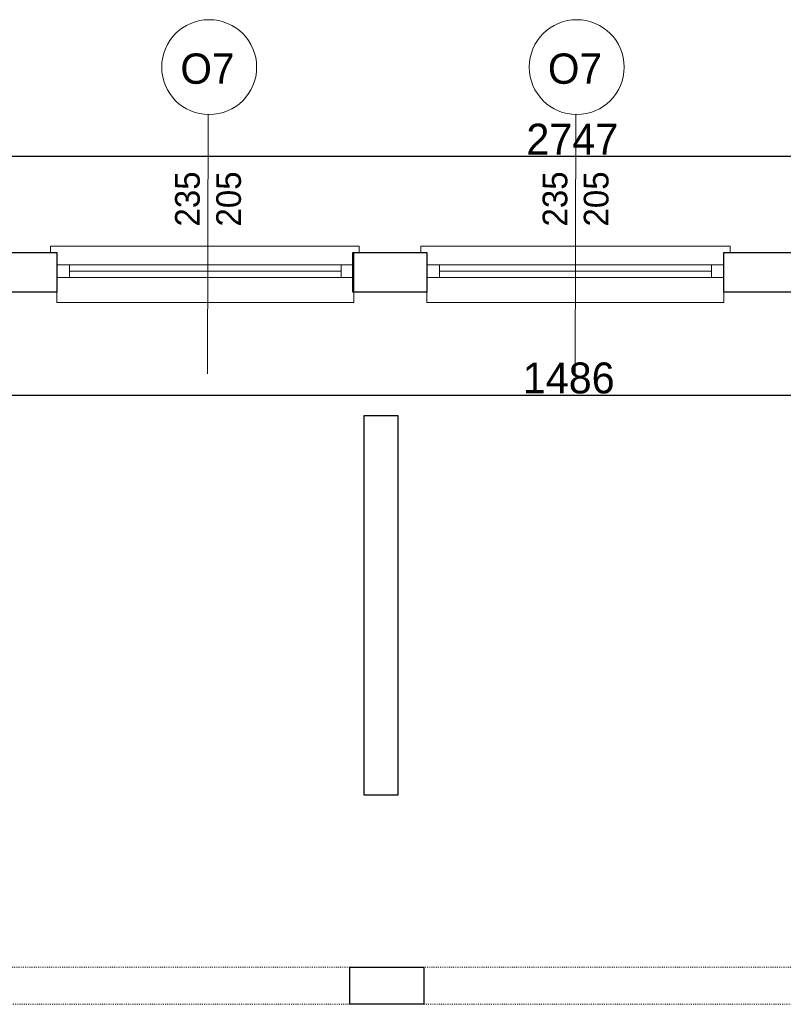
# Model space of a CAD drawing. Header units: centimetres. Extents: x -17621 to 77377, y -18613 to 66.
# Tile 96 of 173: x 25828 to 26446, y -15906 to -15108. Entities that reach past the tile are written whole.
import ezdxf

# ---------------------------------------------------------------- set-up
doc = ezdxf.new("R2010")
doc.units = ezdxf.units.CM
doc.linetypes.add('ACAD_ISO03W100', pattern=[30, 12, -18])
doc.layers.add('0-wymiarowanie rys.CAD', color=5, linetype='Continuous', lineweight=0, true_color=0x0000ff)
for name, color, linetype, lineweight in [('a_drzwi i okna', 2, 'Continuous', 0), ('a_inwentaryzacja', 141, 'Continuous', 0), ('a_podciągi', 2, 'ACAD_ISO03W100', 13), ('a_wymiarowanie', 211, 'Continuous', 0)]:
    doc.layers.add(name, color=color, linetype=linetype, lineweight=lineweight)
doc.layers.add('PDF3_A310 STOLARKA ZEWNĘTRZNA', color=7, linetype='Continuous')
doc.styles.add('PDF Century Gothic', font='GOTHIC.TTF')
doc.dimstyles.new('ISO-25', dxfattribs={"dimtxt": 25, "dimasz": 20, "dimexe": 0.6, "dimexo": 0.375, "dimtad": 1, "dimdec": 0, "dimtxsty": 'PDF Century Gothic', "dimblk": 'ARCHTICK', "dimcen": 2.5, "dimadec": 1, "dimazin": 0, "dimtfac": 1, "dimtdec": 0, "dimtmove": 0, "dimatfit": 3, "dimldrblk": 'ARCHTICK', "dimfxl": 2, "dimfxlon": 1, "dimarcsym": 0})

# ---------------------------------------------------------------- blocks, each defined once
blk = doc.blocks.new('_ArchTick')
at = {"color": 0, "linetype": 'ByBlock', "const_width": 0.15}
blk.add_lwpolyline([(-0.5, -0.5), (0.5, 0.5)], dxfattribs=at)
blk = doc.blocks.new('*D746')
at = {"layer": 'a_wymiarowanie', "color": 0, "linetype": 'Continuous', "lineweight": -2, "transparency": 16777216}
for p, q in [((25529.26, -15410.34), (25529.26, -15412.94)), ((27015.22, -15410.34), (27015.22, -15412.94)), ((25529.26, -15412.34), (27015.22, -15412.34))]:
    blk.add_line(p, q, dxfattribs=at)
at = {"layer": 'Defpoints', "color": 0, "linetype": 'Continuous', "transparency": 16777216}
for p in [(25529.26, -15296.74), (27015.22, -15328.91), (27015.22, -15412.34)]:
    blk.add_point(p, dxfattribs=at)
at = {"layer": 'a_wymiarowanie', "color": 0, "linetype": 'Continuous', "lineweight": -2, "transparency": 16777216, "xscale": 20, "yscale": 20, "zscale": 20, "rotation": 180}
blk.add_blockref('_ArchTick', (25529.26, -15412.34), dxfattribs=at)
at = {"layer": 'a_wymiarowanie', "color": 0, "linetype": 'Continuous', "lineweight": -2, "transparency": 16777216, "xscale": 20, "yscale": 20, "zscale": 20}
blk.add_blockref('_ArchTick', (27015.22, -15412.34), dxfattribs=at)
at = {"layer": 'a_wymiarowanie', "color": 0, "linetype": 'Continuous', "lineweight": 0, "transparency": 16777216, "insert": (26272.24, -15398.59), "char_height": 25, "attachment_point": 5, "style": 'PDF Century Gothic'}
blk.add_mtext('1486', dxfattribs=at)
blk = doc.blocks.new('*D1087')
at = {"layer": '0-wymiarowanie rys.CAD', "color": 0, "linetype": 'Continuous', "lineweight": -2, "transparency": 16777216}
for p, q in [((24901.88, -15220.68), (24901.88, -15218.08)), ((24901.88, -15218.68), (27648.45, -15218.68)), ((27648.45, -15220.68), (27648.45, -15218.08))]:
    blk.add_line(p, q, dxfattribs=at)
at = {"layer": 'Defpoints', "color": 0, "linetype": 'Continuous', "transparency": 16777216}
for p in [(27648.45, -15218.68), (24901.88, -15296.74), (27648.45, -15296.74)]:
    blk.add_point(p, dxfattribs=at)
at = {"layer": '0-wymiarowanie rys.CAD', "color": 0, "linetype": 'Continuous', "lineweight": -2, "transparency": 16777216, "xscale": 20, "yscale": 20, "zscale": 20, "rotation": 180}
blk.add_blockref('_ArchTick', (24901.88, -15218.68), dxfattribs=at)
at = {"layer": '0-wymiarowanie rys.CAD', "color": 0, "linetype": 'Continuous', "lineweight": -2, "transparency": 16777216, "xscale": 20, "yscale": 20, "zscale": 20}
blk.add_blockref('_ArchTick', (27648.45, -15218.68), dxfattribs=at)
at = {"layer": '0-wymiarowanie rys.CAD', "color": 0, "linetype": 'Continuous', "transparency": 16777216, "insert": (26275.17, -15204.93), "char_height": 25, "attachment_point": 5, "style": 'PDF Century Gothic'}
blk.add_mtext('2747', dxfattribs=at)

msp = doc.modelspace()

# ---------------------------------------------------------------- linework, layer by layer
at = {"layer": 'a_drzwi i okna'}
for p, q in [((25980.37, -15185.05), (25979.85, -15395.22)), ((26277.97, -15185.05), (26277.45, -15395.22))]:
    msp.add_line(p, q, dxfattribs=at)
for centre in [(25981.13, -15146.62), (26278.73, -15146.62)]:
    msp.add_circle(centre, 38.43, dxfattribs=at)
at = {"layer": 'a_inwentaryzacja', "lineweight": 25}
for points in [[(25769.71, -15328.91), (25769.71, -15296.74), (25857.76, -15296.74), (25857.76, -15328.91)], [(26157.48, -15328.91), (26097.37, -15328.91), (26097.37, -15296.74), (26157.48, -15296.74)], [(26458.05, -15328.91), (26397.93, -15328.91), (26397.93, -15296.74), (26458.05, -15296.74)]]:
    msp.add_lwpolyline(points, close=True, dxfattribs=at)
at = {"layer": 'a_inwentaryzacja', "linetype": 'Continuous', "lineweight": 25}
for points in [[(26106.26, -15736.16), (26134.09, -15736.16), (26134.09, -15429.03), (26106.26, -15429.03)], [(26094.92, -15875.86), (26154.92, -15875.86), (26154.92, -15905.86), (26094.92, -15905.86)]]:
    msp.add_lwpolyline(points, close=True, dxfattribs=at)
at = {"layer": 'a_podciągi', "ltscale": 0.05}
msp.add_lwpolyline([(27311.63, -15875.86), (25562.94, -15875.86), (25562.94, -15905.86), (27311.63, -15905.86)], close=True, dxfattribs=at)
at = {"layer": 'PDF3_A310 STOLARKA ZEWNĘTRZNA', "lineweight": 5}
for points in [[(26098.22, -15337.38), (26098.22, -15296.74), (26102.45, -15296.74), (26102.45, -15291.66), (25857.76, -15291.66), (25852.68, -15291.66), (25852.68, -15296.74), (25857.76, -15296.74), (25857.76, -15337.38)], [(26397.93, -15337.38), (26397.93, -15296.74), (26403.01, -15296.74), (26403.01, -15291.66), (26157.48, -15291.66), (26152.4, -15291.66), (26152.4, -15296.74), (26157.48, -15296.74), (26157.48, -15337.38)], [(26098.22, -15317.06), (26088.06, -15317.06), (25867.92, -15317.06), (25857.76, -15317.06), (25857.76, -15306.9), (25867.92, -15306.9), (26088.06, -15306.9), (26098.22, -15306.9)], [(26397.93, -15317.06), (26387.77, -15317.06), (26167.64, -15317.06), (26157.48, -15317.06), (26157.48, -15306.9), (26167.64, -15306.9), (26387.77, -15306.9), (26397.93, -15306.9)]]:
    msp.add_lwpolyline(points, close=True, dxfattribs=at)
for points in [[(25867.92, -15306.9), (25867.92, -15317.06)], [(26088.06, -15306.9), (26088.06, -15317.06)], [(26167.64, -15306.9), (26167.64, -15317.06)], [(26387.77, -15306.9), (26387.77, -15317.06)], [(26088.06, -15311.98), (25867.92, -15311.98)], [(26387.77, -15311.98), (26167.64, -15311.98)]]:
    msp.add_lwpolyline(points, dxfattribs=at)

# ---------------------------------------------------------------- texts
at = {"layer": 'a_drzwi i okna', "char_height": 24.547, "attachment_point": 7, "style": 'PDF Century Gothic'}
for insert in [(25957.84, -15160.45), (26255.44, -15160.45)]:
    msp.add_mtext_dynamic_manual_height_columns('O7', width=220.698, gutter_width=15.34, heights=[199.83], dxfattribs=dict(at, insert=insert))
at = {"layer": 'a_drzwi i okna', "char_height": 20, "attachment_point": 1, "rotation": 90, "style": 'PDF Century Gothic'}
for insert in [(25953.5, -15275.75), (26251.1, -15275.75)]:
    msp.add_mtext_dynamic_manual_height_columns('235\\P205', width=179.8157, gutter_width=12.5, heights=[162.81], dxfattribs=dict(at, insert=insert))

# ---------------------------------------------------------------- dimensions: what is measured, and where the dimension line sits
at = {"layer": '0-wymiarowanie rys.CAD', "linetype": 'Continuous'}
dim = msp.add_linear_dim(base=(27648.45, -15218.68), p1=(24901.88, -15296.74), p2=(27648.45, -15296.74), dimstyle='ISO-25', dxfattribs=at)
dim.commit()
dim.dimension.update_dxf_attribs({"geometry": '*D1087', "text_midpoint": (26275.17, -15204.93)})
at = {"layer": 'a_wymiarowanie', "linetype": 'Continuous', "lineweight": 0}
dim = msp.add_linear_dim(base=(27015.22, -15412.34), p1=(25529.26, -15296.74), p2=(27015.22, -15328.91), dimstyle='ISO-25', dxfattribs=at)
dim.commit()
dim.dimension.update_dxf_attribs({"geometry": '*D746', "text_midpoint": (26272.24, -15398.59)})

doc.saveas('drawing.dxf')
